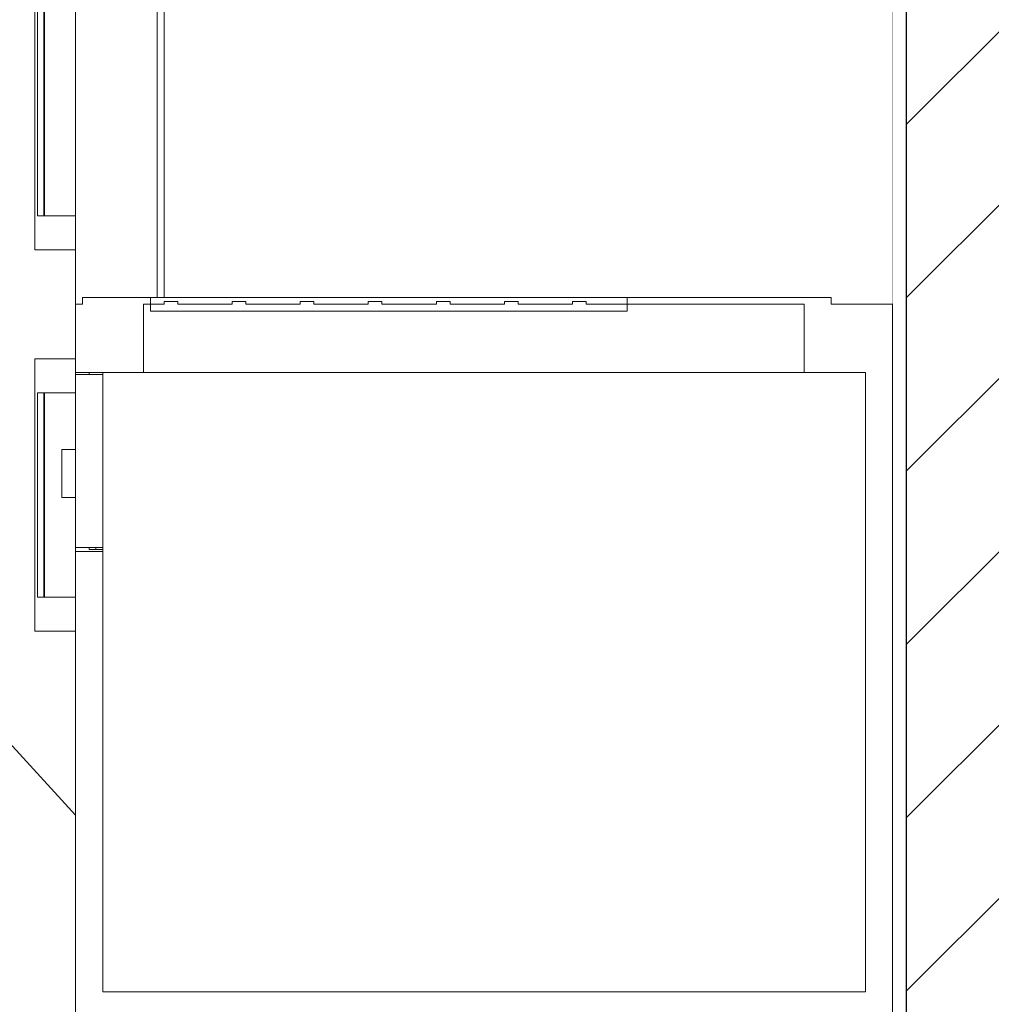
# Model space of a CAD drawing. Header units: millimetres. Extents: x 58537 to 97688, y -8921 to 14216.
# Tile 63 of 189: x 67764 to 68478, y 6166 to 6889. Entities that reach past the tile are written whole.
import ezdxf

# ---------------------------------------------------------------- set-up
doc = ezdxf.new("R2010")
doc.units = ezdxf.units.MM
doc.header["$MEASUREMENT"] = 0
doc.linetypes.add('Wipeout_Contour', pattern=[1000, 0, -1000])
for name, color, linetype in [('Nowe_A-Meble-Kuchnia', 7, 'Continuous'), ('Nowe_A-Wymiary-Zewnętrzne', 7, 'Continuous'), ('Nowe_A-Ściany-Działowe', 7, 'Continuous'), ('Nowe_Drzwi Archicad', 7, 'Continuous')]:
    doc.layers.add(name, color=color, linetype=linetype)
for name, color, linetype, lineweight in [('Nowe_A-Meble-Kuchnia_Nr_pióra__24', 7, 'Continuous', 15), ('Nowe_A-Meble-Kuchnia_Nr_pióra__4', 7, 'Continuous', 13), ('Nowe_A-Wymiary-Zewnętrzne_Nr_pióra__46', 5, 'Continuous', 15), ('Nowe_A-Ściany-Działowe_Nr_pióra__27', 7, 'Continuous', 25), ('Nowe_A-Ściany-Działowe_Nr_pióra__47', 7, 'Continuous', 15), ('Nowe_Drzwi Archicad_Nr_pióra__3', 7, 'Continuous', 13)]:
    doc.layers.add(name, color=color, linetype=linetype, lineweight=lineweight)
doc.layers.add('Nowe_A-Wymiary-Zewnętrzne_Nr_pióra__45', color=7, linetype='Continuous', lineweight=15, true_color=0x40a5ff)
doc.layers.add('Nowe_A-Wymiary-Zewnętrzne_Nr_pióra__85', color=7, linetype='Continuous', lineweight=13, true_color=0x80c2ff)
doc.styles.add('STYL_AUTOMATYCZNY_2', font='arial.ttf')
doc.dimstyles.new('STYL_AUTOMATYCZNY__1', dxfattribs={"dimtxt": 125, "dimasz": 47.5, "dimexe": 0.18, "dimexo": 20, "dimgap": 0, "dimtad": 1, "dimdec": 1, "dimlfac": 0.1, "dimzin": 0, "dimdsep": 46, "dimtxsty": 'STYL_AUTOMATYCZNY_2', "dimblk": 'ARROWHEAD_11', "dimblk1": 'ARROWHEAD_11', "dimblk2": 'ARROWHEAD_11', "dimcen": 0.09, "dimclrd": 256, "dimclre": 256, "dimclrt": 5, "dimadec": 1, "dimazin": 0, "dimtfac": 1, "dimtdec": 4, "dimtmove": 0, "dimatfit": 3, "dimfxl": 0, "dimtolj": 1, "dimtzin": 0, "dimarcsym": 0})

# ---------------------------------------------------------------- blocks, each defined once
blk = doc.blocks.new('ElemPrzekroju_249')
at = {"layer": 'Nowe_A-Ściany-Działowe', "linetype": 'Continuous', "lineweight": 0, "true_color": 0x000000}
h = blk.add_hatch(dxfattribs=at)
h.set_pattern_fill('Bloczki_ceramiczne', color=18, style=0, pattern_type=2)
h.set_pattern_definition([(45, (0, 0), (-63.63961, 63.63961), [])])
h.paths.add_polyline_path([(68415.09, 5640), (68530.09, 5640), (68530.09, 8330), (68415.09, 8330), (68415.09, 8320)])
h = blk.add_hatch(dxfattribs=at)
h.set_pattern_fill('Tynk', color=18, style=0, pattern_type=2)
h.set_pattern_definition([(0, (0, 0), (0, 86.60254), [0, -50]), (0, (25, 43.3), (0, 86.60254), [0, -50])])
h.paths.add_polyline_path([(68415.09, 8320), (68405.09, 8320), (68405.09, 5640), (68415.09, 5640)])
at = {"layer": 'Nowe_A-Ściany-Działowe_Nr_pióra__27', "color": 7, "linetype": 'Continuous', "lineweight": 25, "flags": 128}
blk.add_lwpolyline([(68415.09, 8330), (68415.09, 8320), (68415.09, 5640)], dxfattribs=at)
at = {"layer": 'Nowe_A-Ściany-Działowe_Nr_pióra__47', "color": 7, "linetype": 'Continuous', "lineweight": 15}
blk.add_line((68405.09, 8320), (68405.09, 6680), dxfattribs=at)
at = {"layer": 'Nowe_A-Ściany-Działowe_Nr_pióra__47', "color": 7, "linetype": 'Continuous', "lineweight": 15, "flags": 128}
blk.add_lwpolyline([(68405.09, 6680), (68405.09, 6630), (68405.09, 5890), (68405.09, 5870), (68405.09, 5780), (68405.09, 5760), (68405.09, 5710), (68405.09, 5640)], dxfattribs=at)
blk = doc.blocks.new('ElemPrzekroju_253')
at = {"color": 254, "linetype": 'Wipeout_Contour', "lineweight": 0, "ltscale": 409549.63914}
blk.add_wipeout([(67805.09, 7855), (67805.09, 7854.5), (67865.09, 7854.5), (67865.09, 6685), (67870.09, 6685), (67870.09, 7855)], dxfattribs=at).dxf.layer = 'Nowe_A-Ściany-Działowe'
blk = doc.blocks.new('ElemPrzekroju_256')
at = {"color": 254, "linetype": 'Wipeout_Contour', "lineweight": 0, "ltscale": 534110.723614}
blk.add_wipeout([(67805.09, 8320), (65240.07, 8320), (65240.07, 5792), (65265.07, 5792), (65265.07, 5780), (67258.07, 5780), (67258.07, 7897), (67805.09, 7897)], dxfattribs=at).dxf.layer = 'Nowe_A-Ściany-Działowe'
blk = doc.blocks.new('ElemPrzekroju_257')
at = {"color": 254, "linetype": 'Wipeout_Contour', "lineweight": 0, "ltscale": 272684.990198}
blk.add_wipeout([(67805.09, 7561.67), (67782.28, 7561.67), (67782.28, 6745), (67805.09, 6745)], dxfattribs=at).dxf.layer = 'Nowe_Drzwi Archicad'
at = {"color": 254, "linetype": 'Wipeout_Contour', "lineweight": 0, "ltscale": 544897.913729}
blk.add_wipeout([(67782.28, 6465), (67805.09, 6465), (67805.09, 6538.05), (67795.09, 6538.05), (67795.09, 6573.38), (67805.09, 6573.38), (67805.09, 6615), (67782.28, 6615)], dxfattribs=at).dxf.layer = 'Nowe_Drzwi Archicad'
at = {"layer": 'Nowe_Drzwi Archicad_Nr_pióra__3', "color": 7, "linetype": 'Continuous', "lineweight": 13}
blk.add_line((67805.09, 6304.76), (67375.07, 6772.94), dxfattribs=at)
blk = doc.blocks.new('ElemPrzekroju_259')
at = {"color": 254, "linetype": 'Wipeout_Contour', "lineweight": 0, "ltscale": 477370.95458}
blk.add_wipeout([(67805.09, 7854.5), (67805.09, 6680), (67810.09, 6680), (67810.09, 6685), (67861.61, 6685), (67865.09, 6685), (67865.09, 7854.5)], dxfattribs=at).dxf.layer = 'Nowe_A-Meble-Kuchnia'
at = {"color": 254, "linetype": 'Wipeout_Contour', "lineweight": 0, "ltscale": 411477.68202}
blk.add_wipeout([(68405.09, 7855), (67870.09, 7855), (67870.09, 6685), (68360.09, 6685), (68360.09, 6680), (68405.09, 6680)], dxfattribs=at).dxf.layer = 'Nowe_A-Meble-Kuchnia'
at = {"color": 254, "linetype": 'Wipeout_Contour', "lineweight": 0, "ltscale": 272628.368283}
blk.add_wipeout([(67781.78, 6745), (67781.78, 7561.67), (67777.12, 7561.67), (67777.12, 6745)], dxfattribs=at).dxf.layer = 'Nowe_A-Meble-Kuchnia'
at = {"color": 254, "linetype": 'Wipeout_Contour', "lineweight": 0, "ltscale": 272533.453221}
blk.add_wipeout([(67805.09, 6628.5), (67815.09, 6628.5), (67815.09, 6630), (67805.09, 6630)], dxfattribs=at).dxf.layer = 'Nowe_A-Meble-Kuchnia'
at = {"color": 254, "linetype": 'Wipeout_Contour', "lineweight": 0, "ltscale": 272377.130637}
blk.add_wipeout([(67781.78, 6465), (67781.78, 6615), (67777.12, 6615), (67777.12, 6465)], dxfattribs=at).dxf.layer = 'Nowe_A-Meble-Kuchnia'
at = {"color": 254, "linetype": 'Wipeout_Contour', "lineweight": 0, "ltscale": 408755.31707}
blk.add_wipeout([(67815.09, 6501.5), (67805.09, 6501.5), (67805.09, 6498.5), (67825.09, 6498.5), (67825.09, 6500), (67815.09, 6500)], dxfattribs=at).dxf.layer = 'Nowe_A-Meble-Kuchnia'
at = {"color": 254, "linetype": 'Wipeout_Contour', "lineweight": 0, "ltscale": 272440.440744}
blk.add_wipeout([(67802.46, 6440), (67805.09, 6440), (67805.09, 6465), (67802.46, 6465)], dxfattribs=at).dxf.layer = 'Nowe_A-Meble-Kuchnia'
at = {"layer": 'Nowe_A-Meble-Kuchnia_Nr_pióra__4', "color": 7, "linetype": 'Continuous', "lineweight": 13}
for p, q in [((67865.09, 6685), (67865.09, 7854.5)), ((67870.09, 6685), (67870.09, 7855)), ((67805.09, 6498.5), (67805.09, 6501.5))]:
    blk.add_line(p, q, dxfattribs=at)
at = {"color": 254, "linetype": 'Wipeout_Contour', "lineweight": 0, "ltscale": 272638.635354}
blk.add_wipeout([(67782.28, 7561.67), (67781.78, 7561.67), (67781.78, 6745), (67782.28, 6745)], dxfattribs=at).dxf.layer = 'Nowe_A-Meble-Kuchnia'
at = {"color": 254, "linetype": 'Wipeout_Contour', "lineweight": 0, "ltscale": 272548.825993}
blk.add_wipeout([(67802.46, 6720), (67805.09, 6720), (67805.09, 6745), (67802.46, 6745)], dxfattribs=at).dxf.layer = 'Nowe_A-Meble-Kuchnia'
at = {"color": 254, "linetype": 'Wipeout_Contour', "lineweight": 0, "ltscale": 272507.647142}
blk.add_wipeout([(67805.09, 6640), (67802.46, 6640), (67802.46, 6615), (67805.09, 6615)], dxfattribs=at).dxf.layer = 'Nowe_A-Meble-Kuchnia'
at = {"color": 254, "linetype": 'Wipeout_Contour', "lineweight": 0, "ltscale": 272387.407205}
blk.add_wipeout([(67782.28, 6615), (67781.78, 6615), (67781.78, 6465), (67782.28, 6465)], dxfattribs=at).dxf.layer = 'Nowe_A-Meble-Kuchnia'
at = {"color": 254, "linetype": 'Wipeout_Contour', "lineweight": 0, "ltscale": 272424.922395}
blk.add_wipeout([(67797.3, 6440), (67802.46, 6440), (67802.46, 6465), (67797.3, 6465)], dxfattribs=at).dxf.layer = 'Nowe_A-Meble-Kuchnia'
at = {"layer": 'Nowe_A-Meble-Kuchnia_Nr_pióra__4', "color": 7, "linetype": 'Continuous', "lineweight": 13}
for p, q in [((67805.09, 6465), (67802.46, 6465)), ((67802.46, 6440), (67805.09, 6440))]:
    blk.add_line(p, q, dxfattribs=at)
at = {"color": 254, "linetype": 'Wipeout_Contour', "lineweight": 0, "ltscale": 272533.313815}
blk.add_wipeout([(67797.3, 6720), (67802.46, 6720), (67802.46, 6745), (67797.3, 6745)], dxfattribs=at).dxf.layer = 'Nowe_A-Meble-Kuchnia'
at = {"color": 254, "linetype": 'Wipeout_Contour', "lineweight": 0, "ltscale": 272492.132621}
blk.add_wipeout([(67802.46, 6640), (67797.3, 6640), (67797.3, 6615), (67802.46, 6615)], dxfattribs=at).dxf.layer = 'Nowe_A-Meble-Kuchnia'
at = {"color": 254, "linetype": 'Wipeout_Contour', "lineweight": 0, "ltscale": 272404.808649}
blk.add_wipeout([(67792.36, 6440), (67797.3, 6440), (67797.3, 6465), (67792.36, 6465)], dxfattribs=at).dxf.layer = 'Nowe_A-Meble-Kuchnia'
at = {"layer": 'Nowe_A-Meble-Kuchnia_Nr_pióra__4', "color": 7, "linetype": 'Continuous', "lineweight": 13}
for p, q in [((67805.09, 6745), (67805.09, 7561.67)), ((67805.09, 6745), (67802.46, 6745)), ((67805.09, 6720), (67805.09, 6745)), ((67802.46, 6720), (67805.09, 6720)), ((67805.09, 6680), (67805.09, 6720)), ((67805.09, 6640), (67802.46, 6640)), ((67805.09, 6628.5), (67805.09, 6630)), ((67802.46, 6615), (67805.09, 6615)), ((67802.46, 6465), (67797.3, 6465)), ((67797.3, 6440), (67802.46, 6440))]:
    blk.add_line(p, q, dxfattribs=at)
at = {"color": 254, "linetype": 'Wipeout_Contour', "lineweight": 0, "ltscale": 272513.20807}
blk.add_wipeout([(67792.36, 6720), (67797.3, 6720), (67797.3, 6745), (67792.36, 6745)], dxfattribs=at).dxf.layer = 'Nowe_A-Meble-Kuchnia'
at = {"color": 254, "linetype": 'Wipeout_Contour', "lineweight": 0, "ltscale": 272472.023836}
blk.add_wipeout([(67797.3, 6640), (67792.36, 6640), (67792.36, 6615), (67797.3, 6615)], dxfattribs=at).dxf.layer = 'Nowe_A-Meble-Kuchnia'
at = {"color": 254, "linetype": 'Wipeout_Contour', "lineweight": 0, "ltscale": 272385.936359}
blk.add_wipeout([(67787.82, 6440), (67792.36, 6440), (67792.36, 6465), (67787.82, 6465)], dxfattribs=at).dxf.layer = 'Nowe_A-Meble-Kuchnia'
at = {"layer": 'Nowe_A-Meble-Kuchnia_Nr_pióra__4', "color": 7, "linetype": 'Continuous', "lineweight": 13}
for p, q in [((67802.46, 6745), (67797.3, 6745)), ((67797.3, 6720), (67802.46, 6720)), ((67802.46, 6640), (67797.3, 6640)), ((67797.3, 6615), (67802.46, 6615)), ((67797.3, 6465), (67792.36, 6465)), ((67792.36, 6440), (67797.3, 6440))]:
    blk.add_line(p, q, dxfattribs=at)
at = {"color": 254, "linetype": 'Wipeout_Contour', "lineweight": 0, "ltscale": 272494.343287}
blk.add_wipeout([(67787.82, 6720), (67792.36, 6720), (67792.36, 6745), (67787.82, 6745)], dxfattribs=at).dxf.layer = 'Nowe_A-Meble-Kuchnia'
at = {"color": 254, "linetype": 'Wipeout_Contour', "lineweight": 0, "ltscale": 272453.156202}
blk.add_wipeout([(67792.36, 6640), (67787.82, 6640), (67787.82, 6615), (67792.36, 6615)], dxfattribs=at).dxf.layer = 'Nowe_A-Meble-Kuchnia'
at = {"color": 254, "linetype": 'Wipeout_Contour', "lineweight": 0, "ltscale": 272368.878946}
blk.add_wipeout([(67783.8, 6440), (67787.82, 6440), (67787.82, 6465), (67783.8, 6465)], dxfattribs=at).dxf.layer = 'Nowe_A-Meble-Kuchnia'
at = {"layer": 'Nowe_A-Meble-Kuchnia_Nr_pióra__4', "color": 7, "linetype": 'Continuous', "lineweight": 13}
for p, q in [((67797.3, 6745), (67792.36, 6745)), ((67792.36, 6720), (67797.3, 6720)), ((67797.3, 6640), (67792.36, 6640)), ((67792.36, 6615), (67797.3, 6615)), ((67792.36, 6465), (67787.82, 6465)), ((67787.82, 6440), (67792.36, 6440))]:
    blk.add_line(p, q, dxfattribs=at)
at = {"color": 254, "linetype": 'Wipeout_Contour', "lineweight": 0, "ltscale": 272477.292661}
blk.add_wipeout([(67783.8, 6720), (67787.82, 6720), (67787.82, 6745), (67783.8, 6745)], dxfattribs=at).dxf.layer = 'Nowe_A-Meble-Kuchnia'
at = {"color": 254, "linetype": 'Wipeout_Contour', "lineweight": 0, "ltscale": 272436.102998}
blk.add_wipeout([(67787.82, 6640), (67783.8, 6640), (67783.8, 6615), (67787.82, 6615)], dxfattribs=at).dxf.layer = 'Nowe_A-Meble-Kuchnia'
at = {"color": 254, "linetype": 'Wipeout_Contour', "lineweight": 0, "ltscale": 272354.154689}
blk.add_wipeout([(67780.42, 6440), (67783.8, 6440), (67783.8, 6465), (67780.42, 6465)], dxfattribs=at).dxf.layer = 'Nowe_A-Meble-Kuchnia'
at = {"layer": 'Nowe_A-Meble-Kuchnia_Nr_pióra__4', "color": 7, "linetype": 'Continuous', "lineweight": 13}
for p, q in [((67792.36, 6745), (67787.82, 6745)), ((67787.82, 6720), (67792.36, 6720)), ((67792.36, 6640), (67787.82, 6640)), ((67787.82, 6615), (67792.36, 6615))]:
    blk.add_line(p, q, dxfattribs=at)
at = {"color": 254, "linetype": 'Wipeout_Contour', "lineweight": 0, "ltscale": 272462.574262}
blk.add_wipeout([(67780.42, 6720), (67783.8, 6720), (67783.8, 6745), (67780.42, 6745)], dxfattribs=at).dxf.layer = 'Nowe_A-Meble-Kuchnia'
at = {"color": 254, "linetype": 'Wipeout_Contour', "lineweight": 0, "ltscale": 272421.382374}
blk.add_wipeout([(67783.8, 6640), (67780.42, 6640), (67780.42, 6615), (67783.8, 6615)], dxfattribs=at).dxf.layer = 'Nowe_A-Meble-Kuchnia'
at = {"color": 254, "linetype": 'Wipeout_Contour', "lineweight": 0, "ltscale": 272342.210972}
blk.add_wipeout([(67777.8, 6440), (67780.42, 6440), (67780.42, 6465), (67777.8, 6465)], dxfattribs=at).dxf.layer = 'Nowe_A-Meble-Kuchnia'
at = {"layer": 'Nowe_A-Meble-Kuchnia_Nr_pióra__4', "color": 7, "linetype": 'Continuous', "lineweight": 13}
for p, q in [((67787.82, 6465), (67783.8, 6465)), ((67783.8, 6440), (67787.82, 6440))]:
    blk.add_line(p, q, dxfattribs=at)
at = {"color": 254, "linetype": 'Wipeout_Contour', "lineweight": 0, "ltscale": 272450.635298}
blk.add_wipeout([(67777.8, 6720), (67780.42, 6720), (67780.42, 6745), (67777.8, 6745)], dxfattribs=at).dxf.layer = 'Nowe_A-Meble-Kuchnia'
at = {"color": 254, "linetype": 'Wipeout_Contour', "lineweight": 0, "ltscale": 272409.441605}
blk.add_wipeout([(67780.42, 6640), (67777.8, 6640), (67777.8, 6615), (67780.42, 6615)], dxfattribs=at).dxf.layer = 'Nowe_A-Meble-Kuchnia'
at = {"layer": 'Nowe_A-Meble-Kuchnia_Nr_pióra__4', "color": 7, "linetype": 'Continuous', "lineweight": 13}
for p, q in [((67781.78, 6745), (67781.78, 7561.67)), ((67782.28, 7561.67), (67782.28, 6745)), ((67787.82, 6745), (67783.8, 6745)), ((67783.8, 6720), (67787.82, 6720)), ((67787.82, 6640), (67783.8, 6640)), ((67781.78, 6465), (67781.78, 6615)), ((67782.28, 6615), (67782.28, 6465)), ((67783.8, 6615), (67787.82, 6615))]:
    blk.add_line(p, q, dxfattribs=at)
at = {"color": 254, "linetype": 'Wipeout_Contour', "lineweight": 0, "ltscale": 545238.032186}
blk.add_wipeout([(67777.8, 7586.67), (67776, 7586.67), (67776, 6720), (67777.8, 6720), (67777.8, 6745), (67777.12, 6745), (67777.12, 7561.67), (67777.8, 7561.67)], dxfattribs=at).dxf.layer = 'Nowe_A-Meble-Kuchnia'
at = {"color": 254, "linetype": 'Wipeout_Contour', "lineweight": 0, "ltscale": 544735.044662}
blk.add_wipeout([(67777.8, 6640), (67776, 6640), (67776, 6440), (67777.8, 6440), (67777.8, 6465), (67777.12, 6465), (67777.12, 6615), (67777.8, 6615)], dxfattribs=at).dxf.layer = 'Nowe_A-Meble-Kuchnia'
at = {"layer": 'Nowe_A-Meble-Kuchnia_Nr_pióra__4', "color": 7, "linetype": 'Continuous', "lineweight": 13}
for p, q in [((67783.8, 6745), (67780.42, 6745)), ((67780.42, 6720), (67783.8, 6720)), ((67783.8, 6640), (67780.42, 6640)), ((67780.42, 6615), (67783.8, 6615)), ((67783.8, 6465), (67780.42, 6465)), ((67780.42, 6440), (67783.8, 6440))]:
    blk.add_line(p, q, dxfattribs=at)
at = {"color": 254, "linetype": 'Wipeout_Contour', "lineweight": 0, "ltscale": 272613.437061}
blk.add_wipeout([(67776, 7586.67), (67775.09, 7586.67), (67775.09, 6720), (67776, 6720)], dxfattribs=at).dxf.layer = 'Nowe_A-Meble-Kuchnia'
at = {"color": 254, "linetype": 'Wipeout_Contour', "lineweight": 0, "ltscale": 272361.701732}
blk.add_wipeout([(67776, 6640), (67775.09, 6640), (67775.09, 6440), (67776, 6440)], dxfattribs=at).dxf.layer = 'Nowe_A-Meble-Kuchnia'
at = {"layer": 'Nowe_A-Meble-Kuchnia_Nr_pióra__4', "color": 7, "linetype": 'Continuous', "lineweight": 13}
for p, q in [((67775.09, 7586.67), (67775.09, 6720)), ((67777.12, 6745), (67777.12, 7561.67)), ((67777.8, 6745), (67777.12, 6745)), ((67780.42, 6745), (67777.8, 6745)), ((67775.09, 6720), (67776, 6720)), ((67776, 6720), (67777.8, 6720)), ((67777.8, 6720), (67780.42, 6720)), ((67776, 6640), (67775.09, 6640)), ((67775.09, 6640), (67775.09, 6440)), ((67777.8, 6640), (67776, 6640)), ((67780.42, 6640), (67777.8, 6640)), ((67777.12, 6465), (67777.12, 6615)), ((67777.12, 6615), (67777.8, 6615)), ((67777.8, 6615), (67780.42, 6615)), ((67777.8, 6465), (67777.12, 6465)), ((67780.42, 6465), (67777.8, 6465)), ((67775.09, 6440), (67776, 6440)), ((67776, 6440), (67777.8, 6440)), ((67777.8, 6440), (67780.42, 6440))]:
    blk.add_line(p, q, dxfattribs=at)
blk = doc.blocks.new('ElemPrzekroju_260')
at = {"color": 254, "linetype": 'Wipeout_Contour', "lineweight": 0, "ltscale": 272573.263462}
blk.add_wipeout([(67815.09, 6628.5), (67825.09, 6628.5), (67825.09, 6630), (67815.09, 6630)], dxfattribs=at).dxf.layer = 'Nowe_A-Meble-Kuchnia'
at = {"color": 254, "linetype": 'Wipeout_Contour', "lineweight": 0, "ltscale": 272470.683765}
blk.add_wipeout([(67795.09, 6573.38), (67795.09, 6566.63), (67805.09, 6566.63), (67805.09, 6573.38)], dxfattribs=at).dxf.layer = 'Nowe_A-Meble-Kuchnia'
at = {"color": 254, "linetype": 'Wipeout_Contour', "lineweight": 0, "ltscale": 272533.694025}
blk.add_wipeout([(67825.09, 6501.5), (67820.09, 6501.5), (67820.09, 6500), (67825.09, 6500)], dxfattribs=at).dxf.layer = 'Nowe_A-Meble-Kuchnia'
at = {"layer": 'Nowe_A-Meble-Kuchnia_Nr_pióra__4', "color": 7, "linetype": 'Continuous', "lineweight": 13}
for p, q in [((67815.09, 6630), (67815.09, 6628.5)), ((67805.09, 6573.38), (67795.09, 6573.38))]:
    blk.add_line(p, q, dxfattribs=at)
at = {"color": 254, "linetype": 'Wipeout_Contour', "lineweight": 0, "ltscale": 272467.279443}
blk.add_wipeout([(67795.09, 6566.63), (67795.09, 6555.71), (67805.09, 6555.71), (67805.09, 6566.63)], dxfattribs=at).dxf.layer = 'Nowe_A-Meble-Kuchnia'
at = {"color": 254, "linetype": 'Wipeout_Contour', "lineweight": 0, "ltscale": 272513.785272}
blk.add_wipeout([(67820.09, 6501.5), (67815.09, 6501.5), (67815.09, 6500), (67820.09, 6500)], dxfattribs=at).dxf.layer = 'Nowe_A-Meble-Kuchnia'
at = {"layer": 'Nowe_A-Meble-Kuchnia_Nr_pióra__4', "color": 7, "linetype": 'Continuous', "lineweight": 13}
for p, q in [((67795.09, 6573.38), (67795.09, 6566.63)), ((67815.09, 6501.5), (67815.09, 6500)), ((67820.09, 6500), (67815.09, 6500)), ((67820.09, 6501.5), (67820.09, 6500)), ((67825.09, 6500), (67820.09, 6500))]:
    blk.add_line(p, q, dxfattribs=at)
at = {"color": 254, "linetype": 'Wipeout_Contour', "lineweight": 0, "ltscale": 272463.077086}
blk.add_wipeout([(67795.09, 6555.71), (67795.09, 6544.8), (67805.09, 6544.8), (67805.09, 6555.71)], dxfattribs=at).dxf.layer = 'Nowe_A-Meble-Kuchnia'
at = {"layer": 'Nowe_A-Meble-Kuchnia_Nr_pióra__4', "color": 7, "linetype": 'Continuous', "lineweight": 13}
blk.add_line((67795.09, 6566.63), (67795.09, 6555.71), dxfattribs=at)
at = {"color": 254, "linetype": 'Wipeout_Contour', "lineweight": 0, "ltscale": 272459.681851}
blk.add_wipeout([(67795.09, 6544.8), (67795.09, 6538.05), (67805.09, 6538.05), (67805.09, 6544.8)], dxfattribs=at).dxf.layer = 'Nowe_A-Meble-Kuchnia'
at = {"layer": 'Nowe_A-Meble-Kuchnia_Nr_pióra__4', "color": 7, "linetype": 'Continuous', "lineweight": 13}
for p, q in [((67795.09, 6555.71), (67795.09, 6544.8)), ((67795.09, 6544.8), (67795.09, 6538.05)), ((67805.09, 6538.05), (67795.09, 6538.05))]:
    blk.add_line(p, q, dxfattribs=at)
blk = doc.blocks.new('ElemPrzekroju_371')
at = {"layer": 'Nowe_A-Meble-Kuchnia_Nr_pióra__24', "color": 7, "linetype": 'Continuous', "lineweight": 15}
for p, q in [((67810.09, 6685), (67810.09, 6680)), ((68360.09, 6685), (68360.09, 6680)), ((67805.09, 6680), (67805.09, 6630)), ((67810.09, 6680), (67805.09, 6680)), ((68405.09, 6680), (68360.09, 6680)), ((67805.09, 6628.5), (67805.09, 6501.5)), ((67805.09, 6498.5), (67805.09, 5871.5))]:
    blk.add_line(p, q, dxfattribs=at)
at = {"color": 254, "linetype": 'Wipeout_Contour', "lineweight": 0, "ltscale": 274143.561802}
blk.add_wipeout([(68210.09, 6680), (68210.09, 6685), (68208.57, 6685), (68208.57, 6680)], dxfattribs=at).dxf.layer = 'Nowe_A-Meble-Kuchnia'
at = {"color": 254, "linetype": 'Wipeout_Contour', "lineweight": 0, "ltscale": 273623.015599}
blk.add_wipeout([(68385.09, 6630), (67825.09, 6630), (67825.09, 6175), (68385.09, 6175)], dxfattribs=at).dxf.layer = 'Nowe_A-Meble-Kuchnia'
at = {"layer": 'Nowe_A-Meble-Kuchnia_Nr_pióra__24', "color": 7, "linetype": 'Continuous', "lineweight": 15}
for p, q in [((67825.09, 6628.5), (67805.09, 6628.5)), ((67825.09, 6628.5), (67825.09, 6501.5)), ((68385.09, 6630), (68385.09, 6175)), ((67825.09, 6501.5), (67805.09, 6501.5)), ((67825.09, 6498.5), (67805.09, 6498.5)), ((67825.09, 6498.5), (67825.09, 6175)), ((68385.09, 6175), (67825.09, 6175))]:
    blk.add_line(p, q, dxfattribs=at)
at = {"layer": 'Nowe_A-Meble-Kuchnia_Nr_pióra__4', "color": 7, "linetype": 'Continuous', "lineweight": 13}
for p, q in [((67825.09, 6628.5), (67825.09, 6630)), ((67825.09, 6498.5), (67825.09, 6501.5))]:
    blk.add_line(p, q, dxfattribs=at)
at = {"color": 254, "linetype": 'Wipeout_Contour', "lineweight": 0, "ltscale": 274131.901896}
blk.add_wipeout([(68208.57, 6680), (68208.57, 6685), (68204.23, 6685), (68204.23, 6680)], dxfattribs=at).dxf.layer = 'Nowe_A-Meble-Kuchnia'
at = {"layer": 'Nowe_A-Meble-Kuchnia_Nr_pióra__24', "color": 7, "linetype": 'Continuous', "lineweight": 15}
blk.add_line((68360.09, 6685), (68210.09, 6685), dxfattribs=at)
at = {"layer": 'Nowe_A-Meble-Kuchnia_Nr_pióra__4', "color": 7, "linetype": 'Continuous', "lineweight": 13}
blk.add_line((68210.09, 6685), (68208.57, 6685), dxfattribs=at)
at = {"color": 254, "linetype": 'Wipeout_Contour', "lineweight": 0, "ltscale": 274110.357216}
blk.add_wipeout([(68204.23, 6680), (68204.23, 6685), (68197.74, 6685), (68197.74, 6680)], dxfattribs=at).dxf.layer = 'Nowe_A-Meble-Kuchnia'
at = {"layer": 'Nowe_A-Meble-Kuchnia_Nr_pióra__4', "color": 7, "linetype": 'Continuous', "lineweight": 13}
blk.add_line((68208.57, 6685), (68204.23, 6685), dxfattribs=at)
at = {"color": 254, "linetype": 'Wipeout_Contour', "lineweight": 0, "ltscale": 274082.207761}
blk.add_wipeout([(68197.74, 6680), (68197.74, 6685), (68190.09, 6685), (68190.09, 6680)], dxfattribs=at).dxf.layer = 'Nowe_A-Meble-Kuchnia'
at = {"layer": 'Nowe_A-Meble-Kuchnia_Nr_pióra__4', "color": 7, "linetype": 'Continuous', "lineweight": 13}
blk.add_line((68204.23, 6685), (68197.74, 6685), dxfattribs=at)
at = {"color": 254, "linetype": 'Wipeout_Contour', "lineweight": 0, "ltscale": 1914502.468371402}
blk.add_wipeout([(67880.09, 6680), (67920.09, 6680), (67920.09, 6682), (67930.09, 6682), (67930.09, 6680), (67970.09, 6680), (67970.09, 6682), (67980.09, 6682), (67980.09, 6680), (68020.09, 6680), (68020.09, 6682), (68030.09, 6682), (68030.09, 6680), (68070.09, 6680), (68070.09, 6682), (68080.09, 6682), (68080.09, 6680), (68120.09, 6680), (68120.09, 6682), (68130.09, 6682), (68130.09, 6680), (68170.09, 6680), (68170.09, 6682), (68180.09, 6682), (68180.09, 6680), (68190.09, 6680), (68190.09, 6685), (67880.09, 6685)], dxfattribs=at).dxf.layer = 'Nowe_A-Meble-Kuchnia'
at = {"layer": 'Nowe_A-Meble-Kuchnia_Nr_pióra__4', "color": 7, "linetype": 'Continuous', "lineweight": 13}
blk.add_line((68197.74, 6685), (68190.09, 6685), dxfattribs=at)
at = {"color": 254, "linetype": 'Wipeout_Contour', "lineweight": 0, "ltscale": 272818.07004}
blk.add_wipeout([(67872.44, 6685), (67872.44, 6682), (67880.09, 6682), (67880.09, 6685)], dxfattribs=at).dxf.layer = 'Nowe_A-Meble-Kuchnia'
at = {"layer": 'Nowe_A-Meble-Kuchnia_Nr_pióra__4', "color": 7, "linetype": 'Continuous', "lineweight": 13}
blk.add_line((68190.09, 6685), (67880.09, 6685), dxfattribs=at)
at = {"color": 254, "linetype": 'Wipeout_Contour', "lineweight": 0, "ltscale": 409185.689137}
blk.add_wipeout([(67872.44, 6685), (67865.95, 6685), (67865.95, 6680), (67870.09, 6680), (67870.09, 6682), (67872.44, 6682)], dxfattribs=at).dxf.layer = 'Nowe_A-Meble-Kuchnia'
at = {"layer": 'Nowe_A-Meble-Kuchnia_Nr_pióra__4', "color": 7, "linetype": 'Continuous', "lineweight": 13}
blk.add_line((67880.09, 6685), (67872.44, 6685), dxfattribs=at)
at = {"color": 254, "linetype": 'Wipeout_Contour', "lineweight": 0, "ltscale": 272767.986387}
blk.add_wipeout([(67865.95, 6680), (67865.95, 6685), (67861.61, 6685), (67861.61, 6680)], dxfattribs=at).dxf.layer = 'Nowe_A-Meble-Kuchnia'
at = {"layer": 'Nowe_A-Meble-Kuchnia_Nr_pióra__4', "color": 7, "linetype": 'Continuous', "lineweight": 13}
blk.add_line((67872.44, 6685), (67865.95, 6685), dxfattribs=at)
at = {"color": 254, "linetype": 'Wipeout_Contour', "lineweight": 0, "ltscale": 272756.327053}
blk.add_wipeout([(67861.61, 6680), (67861.61, 6685), (67860.09, 6685), (67860.09, 6680)], dxfattribs=at).dxf.layer = 'Nowe_A-Meble-Kuchnia'
at = {"layer": 'Nowe_A-Meble-Kuchnia_Nr_pióra__24', "color": 7, "linetype": 'Continuous', "lineweight": 15}
blk.add_line((67860.09, 6685), (67810.09, 6685), dxfattribs=at)
at = {"layer": 'Nowe_A-Meble-Kuchnia_Nr_pióra__4', "color": 7, "linetype": 'Continuous', "lineweight": 13}
for p, q in [((67861.61, 6685), (67860.09, 6685)), ((67865.95, 6685), (67861.61, 6685))]:
    blk.add_line(p, q, dxfattribs=at)
at = {"color": 254, "linetype": 'Wipeout_Contour', "lineweight": 0, "ltscale": 547136.73127}
blk.add_wipeout([(67855.09, 6630), (68340.09, 6630), (68340.09, 6680), (68210.09, 6680), (68210.09, 6675), (67860.09, 6675), (67860.09, 6680), (67855.09, 6680)], dxfattribs=at).dxf.layer = 'Nowe_A-Meble-Kuchnia'
at = {"layer": 'Nowe_A-Meble-Kuchnia_Nr_pióra__24', "color": 7, "linetype": 'Continuous', "lineweight": 15}
for p, q in [((67870.09, 6682), (67870.09, 6680)), ((67880.09, 6682), (67870.09, 6682)), ((67880.09, 6682), (67880.09, 6680)), ((67920.09, 6682), (67920.09, 6680)), ((67930.09, 6682), (67920.09, 6682)), ((67930.09, 6682), (67930.09, 6680)), ((67970.09, 6682), (67970.09, 6680)), ((67980.09, 6682), (67970.09, 6682)), ((67980.09, 6682), (67980.09, 6680)), ((68020.09, 6682), (68020.09, 6680)), ((68030.09, 6682), (68020.09, 6682)), ((68030.09, 6682), (68030.09, 6680)), ((68070.09, 6682), (68070.09, 6680)), ((68080.09, 6682), (68070.09, 6682)), ((68080.09, 6682), (68080.09, 6680)), ((68120.09, 6682), (68120.09, 6680)), ((68130.09, 6682), (68120.09, 6682)), ((68130.09, 6682), (68130.09, 6680)), ((68170.09, 6682), (68170.09, 6680)), ((68180.09, 6682), (68170.09, 6682)), ((68180.09, 6682), (68180.09, 6680)), ((67855.09, 6680), (67855.09, 6630)), ((68210.09, 6675), (67860.09, 6675)), ((67920.09, 6680), (67880.09, 6680)), ((67970.09, 6680), (67930.09, 6680)), ((68020.09, 6680), (67980.09, 6680)), ((68070.09, 6680), (68030.09, 6680)), ((68120.09, 6680), (68080.09, 6680)), ((68170.09, 6680), (68130.09, 6680)), ((68340.09, 6680), (68340.09, 6630)), ((67855.09, 6630), (67805.09, 6630)), ((68385.09, 6630), (68340.09, 6630))]:
    blk.add_line(p, q, dxfattribs=at)
at = {"layer": 'Nowe_A-Meble-Kuchnia_Nr_pióra__24', "color": 7, "linetype": 'Continuous', "lineweight": 15, "flags": 128}
for points in [[(67860.09, 6685), (67860.09, 6680), (67860.09, 6675)], [(68210.09, 6685), (68210.09, 6680), (68210.09, 6675)], [(67870.09, 6680), (67860.09, 6680), (67855.09, 6680)], [(68340.09, 6680), (68210.09, 6680), (68180.09, 6680)]]:
    blk.add_lwpolyline(points, dxfattribs=at)
at = {"layer": 'Nowe_A-Meble-Kuchnia_Nr_pióra__4', "color": 7, "linetype": 'Continuous', "lineweight": 13}
blk.add_line((68340.09, 6630), (67855.09, 6630), dxfattribs=at)
blk = doc.blocks.new('*D980')
at = {"layer": 'Nowe_A-Wymiary-Zewnętrzne_Nr_pióra__45', "linetype": 'Continuous', "lineweight": 15, "true_color": 0x40a5ff}
for points in [[(66434, 8320), (66434.95, 8315.22), (66437.66, 8311.16), (66441.72, 8308.45), (66446.5, 8307.5), (66451.28, 8308.45), (66455.34, 8311.16), (66458.05, 8315.22), (66459, 8320), (66458.05, 8324.78), (66455.34, 8328.84), (66451.28, 8331.55), (66446.5, 8332.5), (66441.72, 8331.55), (66437.66, 8328.84), (66434.95, 8324.78)], [(66434, 5780), (66434.95, 5775.22), (66437.66, 5771.16), (66441.72, 5768.45), (66446.5, 5767.5), (66451.28, 5768.45), (66455.34, 5771.16), (66458.05, 5775.22), (66459, 5780), (66458.05, 5784.78), (66455.34, 5788.84), (66451.28, 5791.55), (66446.5, 5792.5), (66441.72, 5791.55), (66437.66, 5788.84), (66434.95, 5784.78)]]:
    blk.add_hatch(color=161, dxfattribs=at).paths.add_polyline_path(points)
at = {"layer": 'Nowe_A-Wymiary-Zewnętrzne_Nr_pióra__45', "color": 161, "linetype": 'Continuous', "lineweight": 15, "true_color": 0x40a5ff}
for centre in [(66446.5, 8320), (66446.5, 5780)]:
    blk.add_circle(centre, 12.5, dxfattribs=at)
at = {"layer": 'Nowe_A-Wymiary-Zewnętrzne_Nr_pióra__85', "color": 151, "linetype": 'Continuous', "lineweight": 13, "true_color": 0x80c2ff}
for p, q in [((66446.5, 5792.5), (66446.5, 8307.5)), ((66434, 5780), (66399.62, 5780)), ((66493.37, 5780), (66459, 5780))]:
    blk.add_line(p, q, dxfattribs=at)
at = {"layer": 'Nowe_A-Wymiary-Zewnętrzne_Nr_pióra__46', "color": 5, "lineweight": 15, "char_height": 125, "attachment_point": 7, "rotation": 90, "style": 'STYL_AUTOMATYCZNY_2'}
for s, insert in [('\\A1;{\\pql;\\fArial|b0|i0|c238|p0;\\W1.000000;21,0}', (66421.5, 7973.85)), ('\\A1;{\\pql;\\fArial|b0|i0|c238|p0;\\W1.000000;254,0}', (66421.5, 6835.5)), ('\\A1;{\\pql;\\fArial|b0|i0|c238|p0;\\W1.000000;14,0}', (66421.5, 5792.5))]:
    blk.add_mtext(s, dxfattribs=dict(at, insert=insert))
blk = doc.blocks.new('ARROWHEAD_11')
at = {"color": 0, "linetype": 'Continuous', "lineweight": 0}
blk.add_line((0, 0), (-1, 0), dxfattribs=at)
at = {"color": 0, "linetype": 'Continuous', "lineweight": 0, "const_width": 0.25, "flags": 128}
blk.add_lwpolyline([(-0.125, 0, 1), (0.125, 0, 1)], format="xyb", close=True, dxfattribs=at)
blk = doc.blocks.new('*D1021')
at = {"layer": 'Nowe_A-Wymiary-Zewnętrzne_Nr_pióra__45', "linetype": 'Continuous', "lineweight": 15, "true_color": 0x40a5ff}
for points in [[(93173.54, 7980), (93174.49, 7975.22), (93177.2, 7971.16), (93181.25, 7968.45), (93186.04, 7967.5), (93190.82, 7968.45), (93194.88, 7971.16), (93197.59, 7975.22), (93198.54, 7980), (93197.59, 7984.78), (93194.88, 7988.84), (93190.82, 7991.55), (93186.04, 7992.5), (93181.25, 7991.55), (93177.2, 7988.84), (93174.49, 7984.78)], [(93173.54, 5780), (93174.49, 5775.22), (93177.2, 5771.16), (93181.25, 5768.45), (93186.04, 5767.5), (93190.82, 5768.45), (93194.88, 5771.16), (93197.59, 5775.22), (93198.54, 5780), (93197.59, 5784.78), (93194.88, 5788.84), (93190.82, 5791.55), (93186.04, 5792.5), (93181.25, 5791.55), (93177.2, 5788.84), (93174.49, 5784.78)]]:
    blk.add_hatch(color=161, dxfattribs=at).paths.add_polyline_path(points)
at = {"layer": 'Nowe_A-Wymiary-Zewnętrzne_Nr_pióra__45', "color": 161, "linetype": 'Continuous', "lineweight": 15, "true_color": 0x40a5ff}
for centre in [(93186.04, 7980), (93186.04, 5780)]:
    blk.add_circle(centre, 12.5, dxfattribs=at)
at = {"layer": 'Nowe_A-Wymiary-Zewnętrzne_Nr_pióra__85', "color": 151, "linetype": 'Continuous', "lineweight": 13, "true_color": 0x80c2ff}
for p, q in [((93173.54, 7980), (93139.16, 7980)), ((93232.91, 7980), (93198.54, 7980)), ((93186.04, 5792.5), (93186.04, 7967.5)), ((93173.54, 5780), (93139.16, 5780)), ((93232.91, 5780), (93198.54, 5780))]:
    blk.add_line(p, q, dxfattribs=at)
at = {"layer": 'Nowe_A-Wymiary-Zewnętrzne_Nr_pióra__46', "color": 5, "lineweight": 15, "char_height": 125, "attachment_point": 7, "rotation": 90, "style": 'STYL_AUTOMATYCZNY_2'}
for s, insert in [('\\A1;{\\pql;\\fArial|b0|i0|c238|p0;\\W1.000000;220,0}', (93161.04, 6832.33)), ('\\A1;{\\pql;\\fArial|b0|i0|c238|p0;\\W1.000000;14,0}', (93161.04, 5792.5))]:
    blk.add_mtext(s, dxfattribs=dict(at, insert=insert))
blk = doc.blocks.new('*D1027')
at = {"layer": 'Nowe_A-Wymiary-Zewnętrzne_Nr_pióra__45', "linetype": 'Continuous', "lineweight": 15, "true_color": 0x40a5ff}
for points in [[(93506.73, 12845.37), (93507.68, 12840.59), (93510.39, 12836.54), (93514.45, 12833.83), (93519.23, 12832.87), (93524.01, 12833.83), (93528.07, 12836.54), (93530.78, 12840.59), (93531.73, 12845.37), (93530.78, 12850.16), (93528.07, 12854.21), (93524.01, 12856.92), (93519.23, 12857.87), (93514.45, 12856.92), (93510.39, 12854.21), (93507.68, 12850.16)], [(93506.73, -450), (93507.68, -454.78), (93510.39, -458.84), (93514.45, -461.55), (93519.23, -462.5), (93524.01, -461.55), (93528.07, -458.84), (93530.78, -454.78), (93531.73, -450), (93530.78, -445.22), (93528.07, -441.16), (93524.01, -438.45), (93519.23, -437.5), (93514.45, -438.45), (93510.39, -441.16), (93507.68, -445.22)]]:
    blk.add_hatch(color=161, dxfattribs=at).paths.add_polyline_path(points)
at = {"layer": 'Nowe_A-Wymiary-Zewnętrzne_Nr_pióra__45', "color": 161, "linetype": 'Continuous', "lineweight": 15, "true_color": 0x40a5ff}
for centre in [(93519.23, 12845.37), (93519.23, -450)]:
    blk.add_circle(centre, 12.5, dxfattribs=at)
at = {"layer": 'Nowe_A-Wymiary-Zewnętrzne_Nr_pióra__85', "color": 151, "linetype": 'Continuous', "lineweight": 13, "true_color": 0x80c2ff}
for p, q in [((93519.23, 12857.87), (93519.23, 12870.37)), ((93506.73, 12845.37), (93472.36, 12845.37)), ((93566.11, 12845.37), (93531.73, 12845.37)), ((93519.23, -437.5), (93519.23, 12832.87)), ((93506.73, -450), (93472.36, -450)), ((93566.11, -450), (93531.73, -450)), ((93519.23, -475), (93519.23, -462.5))]:
    blk.add_line(p, q, dxfattribs=at)
at = {"layer": 'Nowe_A-Wymiary-Zewnętrzne_Nr_pióra__46', "color": 5, "lineweight": 15, "insert": (93494.23, 5911.71), "char_height": 125, "attachment_point": 7, "rotation": 90, "style": 'STYL_AUTOMATYCZNY_2'}
blk.add_mtext('\\A1;{\\pql;\\fArial|b0|i0|c238|p0;\\W1.000000;1\xa0329,5}', dxfattribs=at)
blk = doc.blocks.new('*D1039')
at = {"layer": 'Nowe_A-Wymiary-Zewnętrzne_Nr_pióra__45', "linetype": 'Continuous', "lineweight": 15, "true_color": 0x40a5ff}
for points in [[(90228.51, 8320), (90229.46, 8315.22), (90232.17, 8311.16), (90236.23, 8308.45), (90241.01, 8307.5), (90245.79, 8308.45), (90249.85, 8311.16), (90252.56, 8315.22), (90253.51, 8320), (90252.56, 8324.78), (90249.85, 8328.84), (90245.79, 8331.55), (90241.01, 8332.5), (90236.23, 8331.55), (90232.17, 8328.84), (90229.46, 8324.78)], [(90228.51, 5780), (90229.46, 5775.22), (90232.17, 5771.16), (90236.23, 5768.45), (90241.01, 5767.5), (90245.79, 5768.45), (90249.85, 5771.16), (90252.56, 5775.22), (90253.51, 5780), (90252.56, 5784.78), (90249.85, 5788.84), (90245.79, 5791.55), (90241.01, 5792.5), (90236.23, 5791.55), (90232.17, 5788.84), (90229.46, 5784.78)]]:
    blk.add_hatch(color=161, dxfattribs=at).paths.add_polyline_path(points)
at = {"layer": 'Nowe_A-Wymiary-Zewnętrzne_Nr_pióra__45', "color": 161, "linetype": 'Continuous', "lineweight": 15, "true_color": 0x40a5ff}
for centre in [(90241.01, 8320), (90241.01, 5780)]:
    blk.add_circle(centre, 12.5, dxfattribs=at)
at = {"layer": 'Nowe_A-Wymiary-Zewnętrzne_Nr_pióra__85', "color": 151, "linetype": 'Continuous', "lineweight": 13, "true_color": 0x80c2ff}
for p, q in [((90241.01, 5792.5), (90241.01, 8307.5)), ((90228.51, 5780), (90194.13, 5780)), ((90287.88, 5780), (90253.51, 5780))]:
    blk.add_line(p, q, dxfattribs=at)
at = {"layer": 'Nowe_A-Wymiary-Zewnętrzne_Nr_pióra__46', "color": 5, "lineweight": 15, "char_height": 125, "attachment_point": 7, "rotation": 90, "style": 'STYL_AUTOMATYCZNY_2'}
for s, insert in [('\\A1;{\\pql;\\fArial|b0|i0|c238|p0;\\W1.000000;21,0}', (90216.01, 7973.85)), ('\\A1;{\\pql;\\fArial|b0|i0|c238|p0;\\W1.000000;254,0}', (90216.01, 6835.5)), ('\\A1;{\\pql;\\fArial|b0|i0|c238|p0;\\W1.000000;14,0}', (90216.01, 5792.5))]:
    blk.add_mtext(s, dxfattribs=dict(at, insert=insert))

msp = doc.modelspace()

# ---------------------------------------------------------------- block references
at = {"layer": 'Nowe_A-Ściany-Działowe', "lineweight": 0}
msp.add_blockref('ElemPrzekroju_249', (0, 0), dxfattribs=at)

# ---------------------------------------------------------------- next in the draw order: block references
msp.add_blockref('ElemPrzekroju_253', (0, 0), dxfattribs=at)

# ---------------------------------------------------------------- next in the draw order: block references
msp.add_blockref('ElemPrzekroju_256', (0, 0), dxfattribs=at)

# ---------------------------------------------------------------- next in the draw order: block references
at = {"layer": 'Nowe_Drzwi Archicad', "lineweight": 0}
msp.add_blockref('ElemPrzekroju_257', (0, 0), dxfattribs=at)

# ---------------------------------------------------------------- next in the draw order: block references
at = {"layer": 'Nowe_A-Meble-Kuchnia', "lineweight": 0}
msp.add_blockref('ElemPrzekroju_259', (0, 0), dxfattribs=at)

# ---------------------------------------------------------------- next in the draw order: block references
msp.add_blockref('ElemPrzekroju_260', (0, 0), dxfattribs=at)

# ---------------------------------------------------------------- next in the draw order: block references
msp.add_blockref('ElemPrzekroju_371', (0, 0), dxfattribs=at)

# ---------------------------------------------------------------- next in the draw order: dimensions: what is measured, and where the dimension line sits
at = {"layer": 'Nowe_A-Wymiary-Zewnętrzne', "color": 151, "linetype": 'Continuous', "lineweight": 13, "true_color": 0x80c2ff}
for base, p1, p2, picture, middle in [((93519.23, 12845.37), (63041.84, -450), (64717.21, 12845.37), '*D1027', (93431.73, 6192.83)), ((66446.5, 8320), (58537.27, 5780), (78005.07, 8320), '*D980', (66359, 7044.89)), ((90241.01, 8320), (58537.27, 5780), (78005.07, 8320), '*D1039', (90153.51, 7044.89)), ((93186.04, 7980), (58537.27, 5780), (64770.07, 7980), '*D1021', (93098.54, 7041.72))]:
    dim = msp.add_linear_dim(base=base, p1=p1, p2=p2, angle=90, dimstyle='STYL_AUTOMATYCZNY__1', dxfattribs=at)
    dim.commit()
    dim.dimension.update_dxf_attribs({"geometry": picture, "text_midpoint": middle, "dimtype": 160, "text_rotation": 90})

doc.saveas('drawing.dxf')
